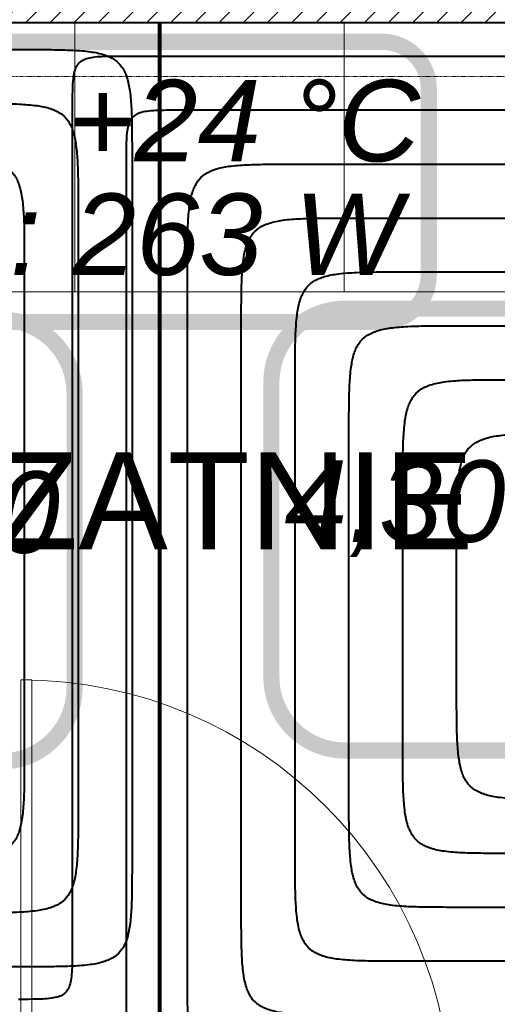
# Model space of a CAD drawing. Header units: millimetres. Extents: x 49908 to 79848, y -11883 to -3092.
# Tile 68 of 222: x 68840 to 68929, y -6009 to -5826. Entities that reach past the tile are written whole.
import ezdxf
from ezdxf.enums import TextEntityAlignment as Align
from ezdxf.lldxf.tags import DXFTag

# ---------------------------------------------------------------- set-up
doc = ezdxf.new("R2010")
doc.units = ezdxf.units.MM
doc.linetypes.add('AUSGEZOGEN', pattern=[0])
doc.linetypes.add('DASHDOT', pattern=[1, 0.5, -0.25, 0, -0.25])
for name, color, linetype, lineweight in [('A stolarka', 9, 'Continuous', 9), ('A wyp ruchome', 9, 'Continuous', 9), ('A_HATCH', 9, 'Continuous', 9), ('A_MUROWANE', 9, 'Continuous', 25), ('A_OSIE', 9, 'DASHDOT', 9), ('\x9dciany', 9, 'Continuous', 9)]:
    doc.layers.add(name, color=color, linetype=linetype, lineweight=lineweight)
for name, color, linetype, true_color in [('IS_Ogrzewanie_płaszczyznowe', 7, 'SOLID', 0xac00e6), ('IS_Ogrzewanie_płaszczyznowe_-_opis', 7, 'SOLID', 0xf000f0), ('IS_Przyłącza_o.p._Powrót', 7, 'DASH', 0x438955), ('IS_Przyłącza_o.p._Zasilanie', 7, 'SOLID', 0xff9124)]:
    doc.layers.add(name, color=color, linetype=linetype, true_color=true_color)
doc.layers.add('IS_Rys.pętli_o.p._Powrót', color=7, linetype='DASH', lineweight=13, true_color=0x4c9a5f)
doc.layers.add('IS_Rys.pętli_o.p._Zasilanie', color=7, linetype='SOLID', lineweight=13, true_color=0xff8c1a)
doc.layers.add('IS_Text_Konstrukcji', color=7, linetype='Continuous')
doc.styles.add('Arial CE', font='arial.ttf')
tags = doc.linetypes.add('DASH', pattern=[15, 10, -5]).pattern_tags.tags
tags[6:7] = [DXFTag(74, 4), DXFTag(75, 0), DXFTag(340, '0'), DXFTag(46, 0.0), DXFTag(50, 0.0), DXFTag(44, 0.0), DXFTag(45, 0.0)]
tags[4:5] = [DXFTag(74, 4), DXFTag(75, 0), DXFTag(340, '0'), DXFTag(46, 0.0), DXFTag(50, 0.0), DXFTag(44, 0.0), DXFTag(45, 0.0)]
tags = doc.linetypes.add('SOLID', pattern=[10, 10, 0]).pattern_tags.tags
tags[6:7] = [DXFTag(74, 4), DXFTag(75, 0), DXFTag(340, '0'), DXFTag(46, 0.0), DXFTag(50, 0.0), DXFTag(44, 0.0), DXFTag(45, 0.0)]
tags[4:5] = [DXFTag(74, 4), DXFTag(75, 0), DXFTag(340, '0'), DXFTag(46, 0.0), DXFTag(50, 0.0), DXFTag(44, 0.0), DXFTag(45, 0.0)]

msp = doc.modelspace()

# ---------------------------------------------------------------- hatches: boundary and pattern name
at = {"layer": 'A_HATCH', "transparency": 33554687}
h = msp.add_hatch(dxfattribs=at)
h.set_pattern_fill('ANSI31', color=256, angle=360)
h.set_pattern_definition([(45, (16000, 0), (-2.24506403, 2.24506403), [])])
h.paths.add_polyline_path([(69100.47, -6009.74), (69080.47, -6009.74), (69080.47, -6426.63), (69100.47, -6426.63)])
h.paths.add_polyline_path([(69100.47, -5426.63), (69080.47, -5426.63), (69080.47, -5486.63), (68700.47, -5486.63), (68700.47, -5439.13), (68680.47, -5439.13), (68680.47, -5566.63), (68700.47, -5566.63), (68700.47, -5506.63), (69080.47, -5506.63), (69080.47, -5566.63), (69100.47, -5566.63)])
h.paths.add_polyline_path([(69100.47, -4926.63), (69042.97, -4926.63), (69042.97, -4946.63), (69080.47, -4946.63), (69080.47, -5326.63), (69100.47, -5326.63)])
h.paths.add_polyline_path([(68942.97, -4926.63), (68837.97, -4926.63), (68837.97, -4946.63), (68942.97, -4946.63)])
h.paths.add_polyline_path([(69695.47, -5826.63), (69555.47, -5826.63), (69555.47, -5846.63), (69670.47, -5846.63), (69670.47, -6026.63), (69690.47, -6026.63), (69690.47, -5846.63), (69695.47, -5846.63)])
h.paths.add_polyline_path([(69690.47, -6026.63), (69670.47, -6026.63), (69670.47, -6126.63), (69690.47, -6126.63)])
h.paths.add_polyline_path([(69690.47, -6126.63), (69670.47, -6126.63), (69670.47, -6181.63), (69690.47, -6181.63)])
h.paths.add_polyline_path([(69940.47, -5826.63), (69790.47, -5826.63), (69790.47, -5846.63), (69940.47, -5846.63)])
h.paths.add_polyline_path([(69940.47, -5826.63), (69940.47, -5846.63)], flags=17)
h.paths.add_polyline_path([(69790.47, -5826.63), (69785.47, -5826.63), (69785.47, -5846.63), (69790.47, -5846.63)])
h.paths.add_polyline_path([(69325.47, -5826.63), (69325.47, -5846.63), (69465.47, -5846.63), (69465.47, -5826.63)])
h.paths.add_polyline_path([(69300.47, -5851.63), (69280.47, -5851.63), (69280.47, -5966.63), (69290.47, -5966.63), (69300.47, -5966.63)])
h.paths.add_polyline_path([(69300.47, -5439.13), (69280.47, -5439.13), (69280.47, -5813.63), (69300.47, -5813.63)])
h.paths.add_polyline_path([(69280.47, -5014.13), (69300.47, -5014.13), (69300.47, -4926.63), (69280.47, -4926.63)])
h.paths.add_polyline_path([(69300.47, -5039.13), (69280.47, -5039.13), (69280.47, -5414.13), (69300.47, -5414.13)])
h.paths.add_polyline_path([(68700.47, -5839.13), (68680.47, -5839.13), (68680.47, -5909.74), (68700.47, -5909.74)])
h.paths.add_polyline_path([(68700.47, -5814.13), (68700.47, -5826.63), (69080.47, -5826.63), (69080.47, -5909.74), (69100.47, -5909.74), (69100.47, -5666.63), (69080.47, -5666.63), (69080.47, -5806.63), (68700.47, -5806.63), (68700.47, -5666.63), (68680.47, -5666.63), (68680.47, -5814.13)])
h.paths.add_polyline_path([(68680.47, -5014.13), (68700.47, -5014.13), (68700.47, -4946.63), (68737.97, -4946.63), (68737.97, -4926.63), (68680.47, -4926.63)])
h.paths.add_polyline_path([(68700.47, -5039.13), (68680.47, -5039.13), (68680.47, -5314.13), (68700.47, -5314.13)])

# ---------------------------------------------------------------- linework, layer by layer
at = {"layer": 'A stolarka', "linetype": 'AUSGEZOGEN', "lineweight": 0}
msp.add_lwpolyline([(68840.47, -6028.63), (68842.47, -6028.63), (68842.47, -5948.63), (68840.47, -5948.63)], close=True, dxfattribs=at)
msp.add_arc((68840.47, -6028.63), 80, 0, 90, dxfattribs=at)
at = {"layer": 'A wyp ruchome'}
for p, q in [((68850.47, -5876.63), (68850.47, -5826.63)), ((68900.47, -5876.63), (68900.47, -5826.63)), ((68700.47, -5876.63), (69000.47, -5876.63))]:
    msp.add_line(p, q, dxfattribs=at)
at = {"layer": 'A_MUROWANE'}
msp.add_lwpolyline([(68680.47, -5814.13), (68680.47, -5666.63), (68700.47, -5666.63), (68700.47, -5806.63), (69080.47, -5806.63), (69080.47, -5666.63), (69100.47, -5666.63), (69100.47, -5909.74), (69080.47, -5909.74), (69080.47, -5826.63), (68700.47, -5826.63)], dxfattribs=at)
at = {"layer": 'A_OSIE', "ltscale": 0.3, "transparency": 33554559}
for p, q in [((70344.5, -5826.63), (67440.85, -5826.63)), ((70341.81, -5836.63), (67440.85, -5836.63))]:
    msp.add_line(p, q, dxfattribs=at)
at = {"layer": 'IS_Ogrzewanie_płaszczyznowe', "lineweight": 40}
for p, q in [((68866.09, -5826.65), (68702.42, -5826.65)), ((68866.09, -6026.87), (68866.09, -5826.65)), ((69082.42, -5826.65), (68866.39, -5826.65)), ((68866.39, -5826.65), (68866.39, -6025.83))]:
    msp.add_line(p, q, dxfattribs=at)
at = {"layer": 'IS_Ogrzewanie_płaszczyznowe_-_opis'}
for points in [[(68900.63, -5961.73, 3, 3, 0), (69029.3, -5961.73, 3, 3, 0.414214), (69042.97, -5948.06, 3, 3, 0), (69042.97, -5893.4, 3, 3, 0.414214), (69029.3, -5879.73, 3, 3, 0), (68900.63, -5879.73, 3, 3, 0.414214), (68886.97, -5893.4, 3, 3, 0), (68886.97, -5948.06, 3, 3, 0.414214), (68900.63, -5961.73, 3, 3, 0)], [(68708.1, -5963.76, 3, 3, 0), (68836.77, -5963.76, 3, 3, 0.414214), (68850.43, -5950.09, 3, 3, 0), (68850.43, -5895.42, 3, 3, 0.414214), (68836.77, -5881.76, 3, 3, 0), (68708.1, -5881.76, 3, 3, 0.414214), (68694.43, -5895.42, 3, 3, 0), (68694.43, -5950.09, 3, 3, 0.414214), (68708.1, -5963.76, 3, 3, 0)]]:
    msp.add_lwpolyline(points, format="xyseb", dxfattribs=at)
at = {"layer": 'IS_Przyłącza_o.p._Powrót', "lineweight": 40}
for points, knots in [([(68869.98, -5842.91), (68869.16, -5842.91), (68867.65, -5842.91), (68865.59, -5842.94), (68863.94, -5843.07), (68862.63, -5843.32), (68861.6, -5843.78), (68860.85, -5844.52), (68860.4, -5845.55), (68860.14, -5846.86), (68860.02, -5848.52), (68859.98, -5850.57), (68859.98, -5852.08), (68859.98, -5852.91)], [0, 0, 0, 0, 0.0248686, 0.0452361, 0.061602, 0.0745999, 0.0851852, 0.0948541, 0.1054394, 0.1184374, 0.1348033, 0.1551707, 0.1800393, 0.1800393, 0.1800393, 0.1800393]), ([(69052.26, -5842.91), (69050.84, -5842.91), (69045.55, -5842.91), (69034.45, -5842.91), (69017.61, -5842.91), (68996.66, -5842.91), (68973.24, -5842.91), (68949, -5842.91), (68925.58, -5842.91), (68904.63, -5842.91), (68887.79, -5842.91), (68876.7, -5842.91), (68871.4, -5842.91), (68869.98, -5842.91)], [0, 0, 0, 0, 0.042453, 0.158855, 0.332773, 0.547775, 0.787426, 1.035294, 1.274945, 1.489947, 1.663865, 1.780267, 1.82272, 1.82272, 1.82272, 1.82272]), ([(68859.98, -5852.91), (68859.98, -5854.11), (68859.98, -5858.61), (68859.98, -5868.05), (68859.98, -5882.37), (68859.98, -5900.19), (68859.98, -5920.1), (68859.98, -5940.71), (68859.98, -5960.63), (68859.98, -5978.44), (68859.98, -5992.77), (68859.98, -6002.2), (68859.98, -6006.7), (68859.98, -6007.91)], [0, 0, 0, 0, 0.036101, 0.135086, 0.282983, 0.465815, 0.669609, 0.880391, 1.084185, 1.267017, 1.414914, 1.513899, 1.55, 1.55, 1.55, 1.55]), ([(68859.98, -6007.91), (68859.98, -6008.74), (68859.99, -6010.24), (68859.95, -6012.3), (68859.83, -6013.95), (68859.57, -6015.26), (68859.12, -6016.29), (68858.37, -6017.04), (68857.34, -6017.49), (68856.03, -6017.75), (68854.37, -6017.87), (68852.32, -6017.91), (68850.81, -6017.91), (68849.98, -6017.91)], [0, 0, 0, 0, 0.0248686, 0.0452361, 0.061602, 0.0745999, 0.0851852, 0.0948541, 0.1054394, 0.1184374, 0.1348033, 0.1551707, 0.1800393, 0.1800393, 0.1800393, 0.1800393])]:
    msp.add_open_spline(points, degree=3, knots=knots, dxfattribs=at)
at = {"layer": 'IS_Przyłącza_o.p._Zasilanie', "lineweight": 40}
for points, knots in [([(68859.98, -5832.91), (68859.16, -5832.91), (68857.65, -5832.91), (68855.59, -5832.94), (68853.94, -5833.07), (68852.63, -5833.32), (68851.6, -5833.78), (68850.85, -5834.52), (68850.4, -5835.55), (68850.14, -5836.86), (68850.02, -5838.52), (68849.98, -5840.57), (68849.98, -5842.08), (68849.98, -5842.91)], [0, 0, 0, 0, 0.0248686, 0.0452361, 0.061602, 0.0745999, 0.0851852, 0.0948541, 0.1054394, 0.1184374, 0.1348033, 0.1551707, 0.1800393, 0.1800393, 0.1800393, 0.1800393]), ([(69062.26, -5832.91), (69060.69, -5832.91), (69054.81, -5832.91), (69042.5, -5832.91), (69023.81, -5832.91), (69000.56, -5832.91), (68974.57, -5832.91), (68947.67, -5832.91), (68921.68, -5832.91), (68898.43, -5832.91), (68879.74, -5832.91), (68867.43, -5832.91), (68861.56, -5832.91), (68859.98, -5832.91)], [0, 0, 0, 0, 0.047111, 0.176285, 0.369287, 0.60788, 0.873827, 1.148893, 1.41484, 1.653433, 1.846435, 1.975609, 2.02272, 2.02272, 2.02272, 2.02272]), ([(68849.98, -5842.91), (68849.98, -5844.11), (68849.98, -5848.61), (68849.98, -5858.05), (68849.98, -5872.37), (68849.98, -5890.19), (68849.98, -5910.1), (68849.98, -5930.71), (68849.98, -5950.63), (68849.98, -5968.44), (68849.98, -5982.77), (68849.98, -5992.2), (68849.98, -5996.7), (68849.98, -5997.91)], [0, 0, 0, 0, 0.036101, 0.135086, 0.282983, 0.465815, 0.669609, 0.880391, 1.084185, 1.267017, 1.414914, 1.513899, 1.55, 1.55, 1.55, 1.55]), ([(68849.98, -5997.91), (68849.98, -5998.74), (68849.99, -6000.24), (68849.95, -6002.3), (68849.83, -6003.95), (68849.57, -6005.26), (68849.12, -6006.29), (68848.37, -6007.04), (68847.34, -6007.49), (68846.03, -6007.75), (68844.37, -6007.87), (68842.32, -6007.91), (68840.81, -6007.91), (68839.98, -6007.91)], [0, 0, 0, 0, 0.0248686, 0.0452361, 0.061602, 0.0745999, 0.0851852, 0.0948541, 0.1054394, 0.1184374, 0.1348033, 0.1551707, 0.1800393, 0.1800393, 0.1800393, 0.1800393])]:
    msp.add_open_spline(points, degree=3, knots=knots, dxfattribs=at)
at = {"layer": 'IS_Rys.pętli_o.p._Powrót', "lineweight": 40}
for points, knots in [([(68727.42, -5831.65), (68728.31, -5831.65), (68731.61, -5831.65), (68738.53, -5831.65), (68749.03, -5831.65), (68762.1, -5831.65), (68776.7, -5831.65), (68791.81, -5831.65), (68806.42, -5831.65), (68819.48, -5831.65), (68829.99, -5831.65), (68836.9, -5831.65), (68840.21, -5831.65), (68841.09, -5831.65)], [0, 0, 0, 0, 0.026474, 0.099062, 0.207518, 0.341594, 0.491041, 0.645613, 0.79506, 0.929136, 1.037592, 1.110181, 1.136654, 1.136654, 1.136654, 1.136654]), ([(68841.09, -5831.65), (68842.75, -5831.65), (68845.76, -5831.64), (68849.87, -5831.72), (68853.18, -5831.96), (68855.8, -5832.47), (68857.86, -5833.38), (68859.35, -5834.87), (68860.26, -5836.93), (68860.77, -5839.56), (68861.02, -5842.87), (68861.09, -5846.97), (68861.09, -5849.99), (68861.09, -5851.65)], [0, 0, 0, 0, 0.0497373, 0.0904721, 0.1232039, 0.1491998, 0.1703704, 0.1897083, 0.2108788, 0.2368747, 0.2696065, 0.3103414, 0.3600787, 0.3600787, 0.3600787, 0.3600787]), ([(68821.09, -5851.65), (68822.75, -5851.65), (68825.76, -5851.64), (68829.87, -5851.72), (68833.18, -5851.96), (68835.8, -5852.47), (68837.86, -5853.38), (68839.35, -5854.87), (68840.26, -5856.93), (68840.77, -5859.56), (68841.02, -5862.87), (68841.09, -5866.97), (68841.09, -5869.99), (68841.09, -5871.65)], [0, 0, 0, 0, 0.0497373, 0.0904721, 0.1232039, 0.1491998, 0.1703704, 0.1897083, 0.2108788, 0.2368747, 0.2696065, 0.3103414, 0.3600787, 0.3600787, 0.3600787, 0.3600787]), ([(68861.09, -5851.65), (68861.09, -5852.66), (68861.09, -5856.44), (68861.09, -5864.37), (68861.09, -5876.4), (68861.09, -5891.37), (68861.09, -5908.1), (68861.09, -5925.42), (68861.09, -5942.15), (68861.09, -5957.11), (68861.09, -5969.15), (68861.09, -5977.07), (68861.09, -5980.86), (68861.09, -5981.87)], [0, 0, 0, 0, 0.030329, 0.11349, 0.237743, 0.391346, 0.562559, 0.739643, 0.910857, 1.06446, 1.188713, 1.271873, 1.302203, 1.302203, 1.302203, 1.302203]), ([(68871.39, -5872.91), (68871.39, -5871.25), (68871.38, -5868.23), (68871.46, -5864.13), (68871.7, -5860.82), (68872.21, -5858.19), (68873.12, -5856.13), (68874.61, -5854.64), (68876.67, -5853.73), (68879.3, -5853.22), (68882.61, -5852.98), (68886.71, -5852.9), (68889.73, -5852.91), (68891.39, -5852.91)], [0, 0, 0, 0, 0.0497373, 0.0904721, 0.1232039, 0.1491998, 0.1703704, 0.1897083, 0.2108788, 0.2368747, 0.2696065, 0.3103414, 0.3600787, 0.3600787, 0.3600787, 0.3600787]), ([(68891.39, -5852.91), (68892.48, -5852.91), (68896.57, -5852.91), (68905.14, -5852.91), (68918.16, -5852.91), (68934.36, -5852.91), (68952.45, -5852.91), (68971.19, -5852.91), (68989.29, -5852.91), (69005.48, -5852.91), (69018.5, -5852.91), (69027.07, -5852.91), (69031.16, -5852.91), (69032.26, -5852.91)], [0, 0, 0, 0, 0.03281, 0.122773, 0.257187, 0.423354, 0.608571, 0.800139, 0.985356, 1.151523, 1.285937, 1.3759, 1.40871, 1.40871, 1.40871, 1.40871]), ([(68841.09, -5871.65), (68841.09, -5872.35), (68841.09, -5874.97), (68841.09, -5880.46), (68841.09, -5888.8), (68841.09, -5899.17), (68841.09, -5910.76), (68841.09, -5922.76), (68841.09, -5934.35), (68841.09, -5944.72), (68841.09, -5953.05), (68841.09, -5958.55), (68841.09, -5961.17), (68841.09, -5961.87)], [0, 0, 0, 0, 0.021013, 0.0786292, 0.1647147, 0.2711353, 0.389757, 0.5124457, 0.6310674, 0.737488, 0.8235735, 0.8811898, 0.9022028, 0.9022028, 0.9022028, 0.9022028]), ([(68871.39, -6000.83), (68871.39, -5999.83), (68871.39, -5996.12), (68871.39, -5988.33), (68871.39, -5976.51), (68871.39, -5961.81), (68871.39, -5945.37), (68871.39, -5928.36), (68871.39, -5911.93), (68871.39, -5897.22), (68871.39, -5885.4), (68871.39, -5877.62), (68871.39, -5873.9), (68871.39, -5872.91)], [0, 0, 0, 0, 0.029794, 0.111486, 0.233543, 0.384433, 0.552623, 0.726579, 0.894769, 1.045659, 1.167716, 1.249408, 1.279202, 1.279202, 1.279202, 1.279202]), ([(68891.39, -5892.91), (68891.39, -5891.25), (68891.38, -5888.23), (68891.46, -5884.13), (68891.7, -5880.82), (68892.21, -5878.19), (68893.12, -5876.13), (68894.61, -5874.64), (68896.67, -5873.73), (68899.3, -5873.22), (68902.61, -5872.98), (68906.71, -5872.9), (68909.73, -5872.91), (68911.39, -5872.91)], [0, 0, 0, 0, 0.0497373, 0.0904721, 0.1232039, 0.1491998, 0.1703704, 0.1897083, 0.2108788, 0.2368747, 0.2696065, 0.3103414, 0.3600787, 0.3600787, 0.3600787, 0.3600787]), ([(68911.39, -5872.91), (68912.17, -5872.91), (68915.1, -5872.91), (68921.24, -5872.91), (68930.56, -5872.91), (68942.15, -5872.91), (68955.11, -5872.91), (68968.53, -5872.91), (68981.49, -5872.91), (68993.08, -5872.91), (69002.4, -5872.91), (69008.54, -5872.91), (69011.47, -5872.91), (69012.26, -5872.91)], [0, 0, 0, 0, 0.023494, 0.087912, 0.18416, 0.303144, 0.435769, 0.572941, 0.705566, 0.82455, 0.920798, 0.985216, 1.00871, 1.00871, 1.00871, 1.00871]), ([(68891.39, -5980.83), (68891.39, -5980.14), (68891.39, -5977.59), (68891.39, -5972.24), (68891.39, -5964.11), (68891.39, -5954.01), (68891.39, -5942.71), (68891.39, -5931.02), (68891.39, -5919.73), (68891.39, -5909.62), (68891.39, -5901.49), (68891.39, -5896.14), (68891.39, -5893.59), (68891.39, -5892.91)], [0, 0, 0, 0, 0.0204773, 0.0766246, 0.1605154, 0.2642229, 0.3798204, 0.4993813, 0.6149788, 0.7186863, 0.8025771, 0.8587244, 0.8792017, 0.8792017, 0.8792017, 0.8792017]), ([(68911.39, -5912.91), (68911.39, -5911.25), (68911.38, -5908.23), (68911.46, -5904.13), (68911.7, -5900.82), (68912.21, -5898.19), (68913.12, -5896.13), (68914.61, -5894.64), (68916.67, -5893.73), (68919.3, -5893.22), (68922.61, -5892.98), (68926.71, -5892.9), (68929.73, -5892.91), (68931.39, -5892.91)], [0, 0, 0, 0, 0.0497373, 0.0904721, 0.1232039, 0.1491998, 0.1703704, 0.1897083, 0.2108788, 0.2368747, 0.2696065, 0.3103414, 0.3600787, 0.3600787, 0.3600787, 0.3600787]), ([(68911.39, -5960.83), (68911.39, -5960.45), (68911.39, -5959.06), (68911.39, -5956.15), (68911.39, -5951.72), (68911.39, -5946.21), (68911.39, -5940.05), (68911.39, -5933.68), (68911.39, -5927.52), (68911.39, -5922.02), (68911.39, -5917.59), (68911.39, -5914.67), (68911.39, -5913.28), (68911.39, -5912.91)], [0, 0, 0, 0, 0.011161, 0.0417636, 0.0874876, 0.1440125, 0.2070179, 0.2721836, 0.3351891, 0.391714, 0.4374379, 0.4680406, 0.4792015, 0.4792015, 0.4792015, 0.4792015]), ([(68841.09, -5961.87), (68841.09, -5963.52), (68841.09, -5966.54), (68841.02, -5970.65), (68840.77, -5973.96), (68840.26, -5976.58), (68839.35, -5978.64), (68837.86, -5980.13), (68835.8, -5981.04), (68833.18, -5981.55), (68829.87, -5981.79), (68825.76, -5981.87), (68822.75, -5981.87), (68821.09, -5981.87)], [0, 0, 0, 0, 0.0497373, 0.0904721, 0.1232039, 0.1491998, 0.1703704, 0.1897083, 0.2108788, 0.2368747, 0.2696065, 0.3103414, 0.3600787, 0.3600787, 0.3600787, 0.3600787]), ([(68931.39, -5980.83), (68929.73, -5980.83), (68926.71, -5980.83), (68922.61, -5980.75), (68919.3, -5980.51), (68916.67, -5980), (68914.61, -5979.09), (68913.12, -5977.6), (68912.21, -5975.54), (68911.7, -5972.92), (68911.46, -5969.61), (68911.38, -5965.5), (68911.39, -5962.48), (68911.39, -5960.83)], [0, 0, 0, 0, 0.0497373, 0.0904721, 0.1232039, 0.1491998, 0.1703704, 0.1897082, 0.2108788, 0.2368747, 0.2696065, 0.3103414, 0.3600786, 0.3600786, 0.3600786, 0.3600786]), ([(68861.09, -5981.87), (68861.09, -5983.52), (68861.09, -5986.54), (68861.02, -5990.65), (68860.77, -5993.96), (68860.26, -5996.58), (68859.35, -5998.64), (68857.86, -6000.13), (68855.8, -6001.04), (68853.18, -6001.55), (68849.87, -6001.79), (68845.76, -6001.87), (68842.75, -6001.87), (68841.09, -6001.87)], [0, 0, 0, 0, 0.0497373, 0.0904721, 0.1232039, 0.1491998, 0.1703704, 0.1897083, 0.2108788, 0.2368747, 0.2696065, 0.3103414, 0.3600787, 0.3600787, 0.3600787, 0.3600787]), ([(68911.39, -6000.83), (68909.73, -6000.83), (68906.71, -6000.83), (68902.61, -6000.75), (68899.3, -6000.51), (68896.67, -6000), (68894.61, -5999.09), (68893.12, -5997.6), (68892.21, -5995.54), (68891.7, -5992.92), (68891.46, -5989.61), (68891.38, -5985.5), (68891.39, -5982.48), (68891.39, -5980.83)], [0, 0, 0, 0, 0.0497373, 0.0904721, 0.1232039, 0.1491998, 0.1703704, 0.1897082, 0.2108788, 0.2368747, 0.2696065, 0.3103414, 0.3600786, 0.3600786, 0.3600786, 0.3600786]), ([(68841.09, -6001.87), (68840.36, -6001.87), (68837.64, -6001.87), (68831.94, -6001.87), (68823.28, -6001.87), (68812.52, -6001.87), (68800.48, -6001.87), (68788.03, -6001.87), (68775.99, -6001.87), (68765.23, -6001.87), (68756.57, -6001.87), (68750.87, -6001.87), (68748.15, -6001.87), (68747.42, -6001.87)], [0, 0, 0, 0, 0.0218154, 0.0816318, 0.1710045, 0.2814888, 0.4046402, 0.5320139, 0.6551653, 0.7656497, 0.8550224, 0.9148387, 0.9366541, 0.9366541, 0.9366541, 0.9366541]), ([(68880.68, -6020.83), (68879.91, -6020.83), (68878.51, -6020.83), (68876.59, -6020.75), (68875.02, -6020.5), (68873.74, -6019.94), (68872.78, -6018.93), (68872.16, -6017.45), (68871.76, -6015.48), (68871.53, -6012.9), (68871.42, -6009.6), (68871.38, -6005.5), (68871.39, -6002.48), (68871.39, -6000.83)], [0, 0, 0, 0, 0.0231158, 0.0420702, 0.0574909, 0.0705369, 0.0832914, 0.0983699, 0.117923, 0.1434485, 0.1760826, 0.2168068, 0.2665438, 0.2665438, 0.2665438, 0.2665438]), ([(69057.42, -6000.83), (69056.29, -6000.83), (69052.05, -6000.83), (69043.16, -6000.83), (69029.66, -6000.83), (69012.88, -6000.83), (68994.11, -6000.83), (68974.69, -6000.83), (68955.93, -6000.83), (68939.14, -6000.83), (68925.65, -6000.83), (68916.76, -6000.83), (68912.52, -6000.83), (68911.39, -6000.83)], [0, 0, 0, 0, 0.034013, 0.127275, 0.26662, 0.438881, 0.630891, 0.829485, 1.021495, 1.193756, 1.3331, 1.426363, 1.460376, 1.460376, 1.460376, 1.460376])]:
    msp.add_open_spline(points, degree=3, knots=knots, dxfattribs=at)
at = {"layer": 'IS_Rys.pętli_o.p._Zasilanie', "lineweight": 40}
for points, knots in [([(68831.09, -5841.65), (68832.75, -5841.65), (68835.76, -5841.64), (68839.87, -5841.72), (68843.18, -5841.96), (68845.8, -5842.47), (68847.86, -5843.38), (68849.35, -5844.87), (68850.26, -5846.93), (68850.77, -5849.56), (68851.02, -5852.87), (68851.09, -5856.97), (68851.09, -5859.99), (68851.09, -5861.65)], [0, 0, 0, 0, 0.0497373, 0.0904721, 0.1232039, 0.1491998, 0.1703704, 0.1897083, 0.2108788, 0.2368747, 0.2696065, 0.3103414, 0.3600787, 0.3600787, 0.3600787, 0.3600787]), ([(68851.09, -5861.65), (68851.09, -5862.5), (68851.09, -5865.7), (68851.09, -5872.41), (68851.09, -5882.6), (68851.09, -5895.27), (68851.09, -5909.43), (68851.09, -5924.09), (68851.09, -5938.25), (68851.09, -5950.92), (68851.09, -5961.1), (68851.09, -5967.81), (68851.09, -5971.01), (68851.09, -5971.87)], [0, 0, 0, 0, 0.025671, 0.09606, 0.201229, 0.33124, 0.476158, 0.626045, 0.770962, 0.900974, 1.006143, 1.076532, 1.102203, 1.102203, 1.102203, 1.102203]), ([(68881.39, -5882.91), (68881.39, -5881.25), (68881.38, -5878.23), (68881.46, -5874.13), (68881.7, -5870.82), (68882.21, -5868.19), (68883.12, -5866.13), (68884.61, -5864.64), (68886.67, -5863.73), (68889.3, -5863.22), (68892.61, -5862.98), (68896.71, -5862.9), (68899.73, -5862.91), (68901.39, -5862.91)], [0, 0, 0, 0, 0.0497373, 0.0904721, 0.1232039, 0.1491998, 0.1703704, 0.1897083, 0.2108788, 0.2368747, 0.2696065, 0.3103414, 0.3600787, 0.3600787, 0.3600787, 0.3600787]), ([(68901.39, -5862.91), (68902.32, -5862.91), (68905.84, -5862.91), (68913.19, -5862.91), (68924.36, -5862.91), (68938.26, -5862.91), (68953.78, -5862.91), (68969.86, -5862.91), (68985.39, -5862.91), (68999.28, -5862.91), (69010.45, -5862.91), (69017.81, -5862.91), (69021.32, -5862.91), (69022.26, -5862.91)], [0, 0, 0, 0, 0.028152, 0.105342, 0.220674, 0.363249, 0.52217, 0.68654, 0.845461, 0.988036, 1.103368, 1.180558, 1.20871, 1.20871, 1.20871, 1.20871]), ([(68881.39, -5990.83), (68881.39, -5989.99), (68881.39, -5986.85), (68881.39, -5980.29), (68881.39, -5970.31), (68881.39, -5957.91), (68881.39, -5944.04), (68881.39, -5929.69), (68881.39, -5915.83), (68881.39, -5903.42), (68881.39, -5893.45), (68881.39, -5886.88), (68881.39, -5883.74), (68881.39, -5882.91)], [0, 0, 0, 0, 0.025135, 0.094055, 0.197029, 0.324328, 0.466222, 0.61298, 0.754874, 0.882172, 0.985147, 1.054066, 1.079202, 1.079202, 1.079202, 1.079202]), ([(68901.39, -5902.91), (68901.39, -5901.25), (68901.38, -5898.23), (68901.46, -5894.13), (68901.7, -5890.82), (68902.21, -5888.19), (68903.12, -5886.13), (68904.61, -5884.64), (68906.67, -5883.73), (68909.3, -5883.22), (68912.61, -5882.98), (68916.71, -5882.9), (68919.73, -5882.91), (68921.39, -5882.91)], [0, 0, 0, 0, 0.0497373, 0.0904721, 0.1232039, 0.1491998, 0.1703704, 0.1897083, 0.2108788, 0.2368747, 0.2696065, 0.3103414, 0.3600787, 0.3600787, 0.3600787, 0.3600787]), ([(68921.39, -5882.91), (68922.01, -5882.91), (68924.36, -5882.91), (68929.28, -5882.91), (68936.76, -5882.91), (68946.05, -5882.91), (68956.44, -5882.91), (68967.2, -5882.91), (68977.59, -5882.91), (68986.88, -5882.91), (68994.36, -5882.91), (68999.28, -5882.91), (69001.63, -5882.91), (69002.26, -5882.91)], [0, 0, 0, 0, 0.0188355, 0.0704811, 0.1476458, 0.2430383, 0.3493676, 0.4593424, 0.5656717, 0.6610642, 0.7382289, 0.7898745, 0.80871, 0.80871, 0.80871, 0.80871]), ([(68901.39, -5970.83), (68901.39, -5970.3), (68901.39, -5968.33), (68901.39, -5964.19), (68901.39, -5957.92), (68901.39, -5950.11), (68901.39, -5941.38), (68901.39, -5932.35), (68901.39, -5923.62), (68901.39, -5915.82), (68901.39, -5909.54), (68901.39, -5905.41), (68901.39, -5903.43), (68901.39, -5902.91)], [0, 0, 0, 0, 0.0158191, 0.0591941, 0.1240015, 0.2041177, 0.2934192, 0.3857824, 0.4750839, 0.5552001, 0.6200075, 0.6633825, 0.6792016, 0.6792016, 0.6792016, 0.6792016]), ([(68921.39, -5922.91), (68921.39, -5921.25), (68921.38, -5918.23), (68921.46, -5914.13), (68921.7, -5910.82), (68922.21, -5908.19), (68923.12, -5906.13), (68924.61, -5904.64), (68926.67, -5903.73), (68929.3, -5903.22), (68932.61, -5902.98), (68936.71, -5902.9), (68939.73, -5902.91), (68941.39, -5902.91)], [0, 0, 0, 0, 0.0497373, 0.0904721, 0.1232039, 0.1491998, 0.1703704, 0.1897083, 0.2108788, 0.2368747, 0.2696065, 0.3103414, 0.3600787, 0.3600787, 0.3600787, 0.3600787]), ([(68921.39, -5950.83), (68921.39, -5950.61), (68921.39, -5949.8), (68921.39, -5948.1), (68921.39, -5945.52), (68921.39, -5942.31), (68921.39, -5938.72), (68921.39, -5935.01), (68921.39, -5931.42), (68921.39, -5928.21), (68921.39, -5925.63), (68921.39, -5923.93), (68921.39, -5923.12), (68921.39, -5922.91)], [0, 0, 0, 0, 0.0065028, 0.0243331, 0.0509737, 0.0839073, 0.1206167, 0.1585847, 0.1952942, 0.2282278, 0.2548683, 0.2726986, 0.2792015, 0.2792015, 0.2792015, 0.2792015]), ([(68941.39, -5970.83), (68939.73, -5970.83), (68936.71, -5970.83), (68932.61, -5970.75), (68929.3, -5970.51), (68926.67, -5970), (68924.61, -5969.09), (68923.12, -5967.6), (68922.21, -5965.54), (68921.7, -5962.92), (68921.46, -5959.61), (68921.38, -5955.5), (68921.39, -5952.48), (68921.39, -5950.83)], [0, 0, 0, 0, 0.0497373, 0.0904721, 0.1232039, 0.1491998, 0.1703704, 0.1897082, 0.2108788, 0.2368747, 0.2696065, 0.3103414, 0.3600786, 0.3600786, 0.3600786, 0.3600786]), ([(68921.39, -5990.83), (68919.73, -5990.83), (68916.71, -5990.83), (68912.61, -5990.75), (68909.3, -5990.51), (68906.67, -5990), (68904.61, -5989.09), (68903.12, -5987.6), (68902.21, -5985.54), (68901.7, -5982.92), (68901.46, -5979.61), (68901.38, -5975.5), (68901.39, -5972.48), (68901.39, -5970.83)], [0, 0, 0, 0, 0.0497373, 0.0904721, 0.1232039, 0.1491998, 0.1703704, 0.1897082, 0.2108788, 0.2368747, 0.2696065, 0.3103414, 0.3600786, 0.3600786, 0.3600786, 0.3600786]), ([(68851.09, -5971.87), (68851.09, -5973.52), (68851.09, -5976.54), (68851.02, -5980.65), (68850.77, -5983.96), (68850.26, -5986.58), (68849.35, -5988.64), (68847.86, -5990.13), (68845.8, -5991.04), (68843.18, -5991.55), (68839.87, -5991.79), (68835.76, -5991.87), (68832.75, -5991.87), (68831.09, -5991.87)], [0, 0, 0, 0, 0.0497373, 0.0904721, 0.1232039, 0.1491998, 0.1703704, 0.1897083, 0.2108788, 0.2368747, 0.2696065, 0.3103414, 0.3600787, 0.3600787, 0.3600787, 0.3600787]), ([(68901.39, -6010.83), (68899.73, -6010.83), (68896.71, -6010.83), (68892.61, -6010.75), (68889.3, -6010.51), (68886.67, -6010), (68884.61, -6009.09), (68883.12, -6007.6), (68882.21, -6005.54), (68881.7, -6002.92), (68881.46, -5999.61), (68881.38, -5995.5), (68881.39, -5992.48), (68881.39, -5990.83)], [0, 0, 0, 0, 0.0497373, 0.0904721, 0.1232039, 0.1491998, 0.1703704, 0.1897082, 0.2108788, 0.2368747, 0.2696065, 0.3103414, 0.3600786, 0.3600786, 0.3600786, 0.3600786]), ([(69047.42, -5990.83), (69046.44, -5990.83), (69042.78, -5990.83), (69035.11, -5990.83), (69023.47, -5990.83), (69008.98, -5990.83), (68992.78, -5990.83), (68976.02, -5990.83), (68959.83, -5990.83), (68945.34, -5990.83), (68933.7, -5990.83), (68926.03, -5990.83), (68922.36, -5990.83), (68921.39, -5990.83)], [0, 0, 0, 0, 0.029355, 0.109845, 0.230106, 0.378776, 0.54449, 0.715886, 0.8816, 1.03027, 1.150531, 1.231021, 1.260376, 1.260376, 1.260376, 1.260376])]:
    msp.add_open_spline(points, degree=3, knots=knots, dxfattribs=at)
at = {"layer": 'IS_Text_Konstrukcji', "linetype": 'SOLID'}
msp.add_lwpolyline([(68783.38, -5882.2, 3, 3, 0), (68907.54, -5882.2, 3, 3, 0.414214), (68916.21, -5873.53, 3, 3, 0), (68916.21, -5838.86, 3, 3, 0.414214), (68907.54, -5830.2, 3, 3, 0), (68783.38, -5830.2, 3, 3, 0.414214), (68774.71, -5838.86, 3, 3, 0), (68774.71, -5873.53, 3, 3, 0.414214), (68783.38, -5882.2, 3, 3, 0)], format="xyseb", dxfattribs=at)

# ---------------------------------------------------------------- texts
at = {"layer": 'IS_Ogrzewanie_płaszczyznowe_-_opis', "ltscale": 0.01, "char_height": 15.12}
for s, insert, attachment_point in [('\\fArial|b0|i1;4,30 m²', (68960.97, -5907.89), 3), ('\\fArial|b0|i1;VA 100', (68778.43, -5909.92), 1)]:
    msp.add_mtext(s, dxfattribs=dict(at, insert=insert, attachment_point=attachment_point))
at = {"layer": 'IS_Text_Konstrukcji', "linetype": 'SOLID', "ltscale": 0.01, "char_height": 15.12}
for s, insert, attachment_point in [('\\fArial|b0|i1;+24 °C', (68849.21, -5852.6), 7), ('\\fArial|b0|i1;Φwym: 263 W', (68844.21, -5858.36), 2)]:
    msp.add_mtext(s, dxfattribs=dict(at, insert=insert, attachment_point=attachment_point))
at = {"layer": '\x9dciany', "linetype": 'Continuous', "lineweight": 35, "style": 'Arial CE', "width": 0.991121}
msp.add_text('SZATNIE', height=18, dxfattribs=at).set_placement((68819.27, -5924.37), (68924.51, -5924.37), align=Align.FIT)

doc.saveas('drawing.dxf')
